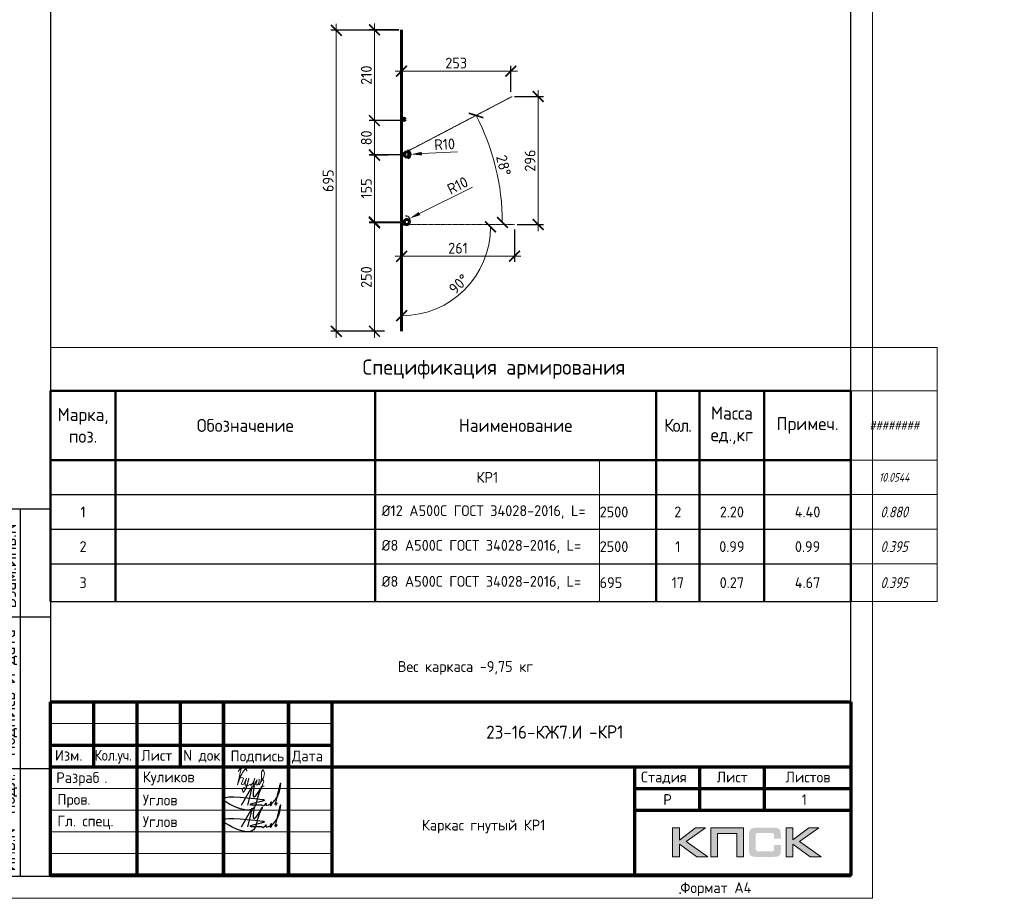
# Model space of a CAD drawing. Header units: millimetres. Extents: x 251864 to 617215, y -272865 to -46010.
# Tile 28 of 53: x 420925 to 443689, y -204574 to -184273. Entities that reach past the tile are written whole.
import ezdxf
from ezdxf.enums import TextEntityAlignment as Align

# ---------------------------------------------------------------- set-up
doc = ezdxf.new("R2010")
doc.units = ezdxf.units.MM
doc.linetypes.add('невидимая2', pattern=[4.7625, 3.175, -1.5875])
doc.layers.get('Defpoints').update_dxf_attribs({"color": 140})
for name, color, linetype, lineweight in [('RAZMER', 100, 'Continuous', 15), ('АС-Таблицы', 7, 'Continuous', 20), ('Выноски', 20, 'Continuous', 20), ('Пунктир (по ГОСТу)', 7, 'невидимая2', 15), ('Размеры', 54, 'Continuous', 20), ('Рамка', 7, 'Continuous', 70), ('СО_ОСНОВНАЯ_060', 142, 'Continuous', 60), ('Текст', 41, 'Continuous', 30), ('ТОНКИЕ', 7, 'Continuous', 9)]:
    doc.layers.add(name, color=color, linetype=linetype, lineweight=lineweight)
doc.layers.add('ТОЛСТЫЕ_ОСНОВНЫЕ', color=6, linetype='Continuous')
doc.styles.add('AC-Размерный', font='isocpeur.TTF', dxfattribs={"width": 0.8, "oblique": 15})
doc.styles.add('GOST-2.304_Type-B', font='GOST_Common.ttf')
doc.styles.add('style1', font='GOST_Common.ttf', dxfattribs={"height": 500})
doc.styles.add('ГОСТ', font='GOST_Common.ttf')
doc.dimstyles.new('ГОСТ', dxfattribs={"dimscale": 0, "dimtxt": 2.5, "dimasz": 2.5, "dimexe": 1.25, "dimexo": 0.625, "dimtad": 1, "dimdec": 0, "dimtxsty": 'ГОСТ', "dimblk": 'ARCHTICK', "dimcen": 2.5, "dimdle": 1.5, "dimclrd": 256, "dimclre": 256, "dimclrt": 256, "dimadec": 0, "dimazin": 0, "dimtfac": 1, "dimtdec": 0, "dimtmove": 1, "dimatfit": 3, "dimfxl": 2, "dimtfill": 1, "dimlwd": -1, "dimarcsym": 0})
doc.dimstyles.new('М10', dxfattribs={"dimscale": 0, "dimtxt": 2.5, "dimasz": 2.5, "dimexe": 1.25, "dimexo": 0.625, "dimtad": 1, "dimdec": 0, "dimlfac": 0.1, "dimtxsty": 'ГОСТ', "dimblk": 'ARCHTICK', "dimcen": 2.5, "dimdle": 1.5, "dimclrd": 256, "dimclre": 256, "dimclrt": 256, "dimadec": 0, "dimazin": 0, "dimtfac": 1, "dimtdec": 0, "dimtmove": 1, "dimatfit": 3, "dimfxl": 2, "dimtfill": 1, "dimlwd": -1, "dimarcsym": 0})

# ---------------------------------------------------------------- blocks, each defined once
blk = doc.blocks.new('_ArchTick')
at = {"color": 0, "linetype": 'ByBlock', "const_width": 0.15}
blk.add_lwpolyline([(-0.5, -0.5), (0.5, 0.5)], dxfattribs=at)
blk = doc.blocks.new('*D1243')
at = {"layer": 'Defpoints', "color": 0, "ltscale": 100, "transparency": 16777216}
for p in [(429753, -184517, 0), (428245, -191472), (429423, -191472)]:
    blk.add_point(p, dxfattribs=at)
at = {"layer": 'RAZMER', "ltscale": 100, "transparency": 16777216}
blk.add_line((428245, -184367), (428245, -191622), dxfattribs=at)
at = {"layer": 'RAZMER', "lineweight": -2, "ltscale": 100, "transparency": 16777216}
for p, q in [((429691, -184517), (428120, -184517)), ((429361, -191472), (428120, -191472))]:
    blk.add_line(p, q, dxfattribs=at)
at = {"layer": 'RAZMER', "ltscale": 100, "transparency": 16777216, "xscale": 250, "yscale": 250, "zscale": 250}
for p, rotation in [((428245, -184517), 90), ((428245, -191472), 270)]:
    blk.add_blockref('_ArchTick', p, dxfattribs=dict(at, rotation=rotation))
at = {"layer": 'RAZMER', "ltscale": 100, "transparency": 16777216, "insert": (428057, -187994), "char_height": 250, "attachment_point": 5, "rotation": 90, "style": 'ГОСТ', "bg_fill": 3, "box_fill_scale": 1.1, "bg_fill_color": 256, "bg_fill_true_color": 13158600, "bg_fill_transparency": 0}
blk.add_mtext('695', dxfattribs=at)
blk = doc.blocks.new('Роспись')
at = {"layer": 'Текст', "color": 7}
blk.add_lwpolyline([(4.18, 0.67), (6.68, 5.03), (5.62, 0.66)], dxfattribs=at)
for points in [[(7.11, 5.14), (7.17, 2.59), (9.02, 5.2), (8.57, 4.35), (6.55, -0.29), (0.19, 1.88), (9.09, 2.02)], [(11.23, 1.12), (12.72, 3.08), (13.28, 5.66), (11.96, 0.97)], [(9.09, 2.02), (9.4, 1.96), (6.15, 0.84), (8.42, 0.77), (8.9, 0.77)], [(8.9, 0.77), (8.97, 0.64), (9.94, 1.16)], [(9.94, 1.16), (9.82, 0.79), (10.85, 0.93)], [(10.85, 0.93), (11.13, 1.44), (11.23, 1.11), (10.92, 0.57), (10.85, 0.93)], [(11.23, 1.12), (11.03, 1.05), (10.98, 1.33), (11.05, 1.41)], [(11.96, 0.97), (12.16, 0.71), (12.34, 1.19), (12.03, 1.14), (11.96, 0.97)]]:
    blk.add_spline(points, degree=3, dxfattribs=at)
blk = doc.blocks.new('11')
at = {"layer": 'Выноски'}
for p, q in [((47885, 66608), (47944, 66700)), ((47944, 66700), (47962, 66737)), ((47962, 66737), (47989, 66781)), ((47989, 66781), (48016, 66806)), ((48016, 66806), (48038, 66823)), ((48038, 66823), (48060, 66786)), ((48060, 66786), (48058, 66769))]:
    blk.add_line(p, q, dxfattribs=at)
blk.add_lwpolyline([(47863, 66761), (47937, 66865), (47843, 66458), (47885, 66564), (47905, 66616), (47954, 66628), (47979, 66606), (47957, 66539), (47937, 66487), (47947, 66458), (47991, 66470), (48051, 66611), (48041, 66569), (48023, 66505), (48023, 66448), (48065, 66448), (48090, 66529), (48110, 66608), (48043, 66369), (47972, 66275), (47954, 66344), (47991, 66389), (48078, 66431), (48142, 66470), (48154, 66441), (48204, 66512), (48246, 66606), (48209, 66455), (48204, 66418), (48295, 66574), (48265, 66463), (48265, 66455), (48312, 66453), (48342, 66529), (48347, 66584), (48337, 66465), (48349, 66453), (48401, 66569), (48443, 66616), (48461, 66678), (48466, 66727), (48436, 66811), (48399, 66754), (48399, 66618), (48389, 66549), (48374, 66507), (48416, 66564), (48441, 66576), (48451, 66524), (48433, 66482), (48419, 66453), (48424, 66428), (48458, 66421)], dxfattribs=at)
blk = doc.blocks.new('штамп2')
h = blk.add_hatch(color=0)
h.paths.add_polyline_path([(328185, -69575), (328071, -69575), (327885, -69715), (327885, -69575), (327806, -69575), (327806, -69911), (327885, -69911), (327885, -69764), (328086, -69911), (328212, -69911), (327962, -69733)])
h.paths.add_polyline_path([(328326, -69638), (328549, -69638), (328549, -69911), (328627, -69911), (328627, -69575), (328543, -69575), (328248, -69575), (328248, -69655), (328248, -69911), (328326, -69911)])
h.paths.add_polyline_path([(329196, -69573), (329117, -69573), (329117, -69910), (329196, -69910), (329196, -69762), (329397, -69910), (329523, -69910), (329273, -69732), (329496, -69573), (329382, -69573), (329196, -69713)])
at = {"true_color": 0x5f007f}
blk.add_hatch(color=206, dxfattribs=at).paths.add_polyline_path([(329051, -69611), (329050, -69607), (329049, -69604), (329047, -69601), (329045, -69598), (329044, -69595), (329042, -69593), (329040, -69590), (329038, -69588), (329035, -69587), (329032, -69584), (329029, -69583), (329025, -69581), (329022, -69580), (329018, -69579), (329014, -69578), (329005, -69576), (328996, -69574), (328985, -69574), (328973, -69573), (328773, -69573), (328761, -69574), (328751, -69574), (328741, -69576), (328732, -69578), (328728, -69579), (328724, -69580), (328720, -69581), (328717, -69583), (328714, -69584), (328711, -69587), (328709, -69588), (328706, -69590), (328704, -69593), (328702, -69595), (328700, -69598), (328699, -69601), (328697, -69604), (328696, -69607), (328695, -69611), (328694, -69615), (328692, -69623), (328690, -69632), (328689, -69642), (328689, -69653), (328689, -69830), (328689, -69841), (328690, -69851), (328692, -69860), (328694, -69869), (328695, -69872), (328696, -69876), (328697, -69879), (328699, -69882), (328700, -69885), (328702, -69888), (328704, -69890), (328706, -69893), (328709, -69895), (328711, -69897), (328714, -69898), (328717, -69900), (328720, -69902), (328724, -69903), (328728, -69904), (328732, -69905), (328741, -69907), (328751, -69908), (328761, -69909), (328773, -69910), (328973, -69910), (328985, -69909), (328996, -69909), (329005, -69907), (329014, -69906), (329018, -69904), (329022, -69903), (329025, -69902), (329029, -69900), (329032, -69899), (329035, -69897), (329038, -69895), (329040, -69893), (329042, -69891), (329044, -69888), (329045, -69886), (329047, -69882), (329049, -69879), (329050, -69876), (329051, -69872), (329053, -69869), (329054, -69860), (329056, -69851), (329057, -69841), (329057, -69830), (329057, -69774), (328978, -69774), (328978, -69820), (328978, -69823), (328978, -69826), (328977, -69829), (328977, -69831), (328976, -69834), (328975, -69836), (328973, -69838), (328971, -69840), (328970, -69841), (328968, -69843), (328965, -69844), (328963, -69845), (328960, -69845), (328957, -69846), (328954, -69846), (328951, -69847), (328789, -69847), (328787, -69846), (328784, -69846), (328782, -69845), (328780, -69844), (328778, -69842), (328776, -69841), (328774, -69839), (328773, -69837), (328772, -69835), (328771, -69833), (328770, -69831), (328769, -69828), (328768, -69823), (328767, -69819), (328767, -69657), (328767, -69654), (328768, -69652), (328769, -69649), (328769, -69647), (328770, -69645), (328771, -69643), (328772, -69641), (328774, -69639), (328775, -69638), (328777, -69637), (328779, -69636), (328781, -69635), (328784, -69634), (328786, -69634), (328789, -69634), (328792, -69634), (328951, -69634), (328954, -69634), (328957, -69634), (328960, -69635), (328962, -69635), (328965, -69636), (328967, -69637), (328969, -69639), (328971, -69640), (328973, -69643), (328974, -69645), (328976, -69647), (328977, -69649), (328977, -69652), (328978, -69654), (328978, -69657), (328978, -69661), (328978, -69698), (329057, -69698), (329057, -69653), (329057, -69642), (329056, -69632), (329054, -69623), (329052, -69615)])
at = {"color": 0, "lineweight": 0}
for points in [[(327806, -69911), (327806, -69575), (327885, -69575), (327885, -69715), (328071, -69575), (328185, -69575), (327962, -69733), (328212, -69911), (328086, -69911), (327885, -69764), (327885, -69911), (327806, -69911)], [(328326, -69911), (328326, -69638), (328549, -69638), (328549, -69911), (328627, -69911), (328627, -69575), (328543, -69575), (328248, -69575), (328248, -69655), (328248, -69911), (328326, -69911)], [(329117, -69910), (329117, -69573), (329196, -69573), (329196, -69713), (329382, -69573), (329496, -69573), (329273, -69732), (329523, -69910), (329397, -69910), (329196, -69762), (329196, -69910), (329117, -69910)]]:
    blk.add_lwpolyline(points, close=True, dxfattribs=at)
at = {"layer": 'Рамка'}
for p, q in [((320616, -68120), (329866, -68120)), ((321616, -70120), (321616, -68120)), ((322616, -70120), (322616, -68120)), ((322616, -68120), (322616, -70120)), ((323366, -68120), (323366, -70120)), ((323366, -70120), (323366, -68120)), ((323866, -68120), (323866, -70120)), ((320616, -68620), (323866, -68620)), ((320616, -68870), (323866, -68870)), ((327366, -68870), (327366, -70120)), ((327366, -69120), (329866, -69120)), ((327366, -69120), (329866, -69120))]:
    blk.add_line(p, q, dxfattribs=at)
at = {"layer": 'Рамка', "color": 7}
for p, q in [((321116, -68870), (321116, -68120)), ((322116, -68870), (322116, -68120)), ((320616, -68870), (329866, -68870)), ((328116, -68870), (328116, -69370)), ((328866, -68870), (328866, -69370)), ((327366, -69370), (329866, -69370))]:
    blk.add_line(p, q, dxfattribs=at)
at = {"layer": 'Рамка', "color": 7, "lineweight": 15}
for p, q in [((320616, -68370), (323866, -68370)), ((320616, -69120), (323866, -69120)), ((320616, -69370), (323866, -69370)), ((320616, -69620), (323866, -69620)), ((320616, -69620), (323866, -69620)), ((320616, -69870), (323866, -69870))]:
    blk.add_line(p, q, dxfattribs=at)
at = {"layer": 'Рамка'}
blk.add_lwpolyline([(329866, -68120), (329866, -70120), (320616, -70120), (320616, -68120)], dxfattribs=at)
at = {"color": 18, "true_color": 0x000000, "xscale": 50, "yscale": 50, "zscale": 50}
for p in [(322612, -69347), (322612, -69597)]:
    blk.add_blockref('Роспись', p, dxfattribs=at)
at = {"layer": 'Выноски', "xscale": 0.5, "yscale": 0.5, "zscale": 0.5}
blk.add_blockref('11', (298854, -102305), dxfattribs=at)
at = {"color": 7, "style": 'ГОСТ'}
for s, p in [('Разраб', (320681, -69056)), ('.', (321237, -69056))]:
    blk.add_text(s, height=125, dxfattribs=at).set_placement(p)
at = {"layer": 'Размеры', "color": 7, "char_height": 125, "attachment_point": 4, "style": 'ГОСТ'}
for s, insert in [('{\\C256;Куликов}', (321681, -69003)), ('Пров.', (320693, -69262)), ('Углов', (321681, -69253)), ('Гл. спец.', (320693, -69512)), ('Углов', (321681, -69503))]:
    blk.add_mtext_dynamic_manual_height_columns(s, width=1000, gutter_width=625, heights=[0], dxfattribs=dict(at, insert=insert))
at = {"layer": 'Текст', "color": 7, "style": 'ГОСТ'}
blk.add_text('23-16-КЖ7.И', height=150, dxfattribs=at).set_placement((326207, -68469), align=Align.MIDDLE_CENTER)
at = {"layer": 'Текст', "color": 7}
for s, style, p in [('Изм.', 'GOST-2.304_Type-B', (320666, -68799)), ('Лист', 'GOST-2.304_Type-B', (321663, -68800)), ('N док.', 'GOST-2.304_Type-B', (322148, -68799)), ('Подпись', 'GOST-2.304_Type-B', (322696, -68806)), ('Дата', 'GOST-2.304_Type-B', (323406, -68806)), ('Стадия', 'GOST-2.304_Type-B', (327441, -69050)), ('Лист', 'GOST-2.304_Type-B', (328316, -69050)), ('Листов', 'GOST-2.304_Type-B', (329112, -69050)), ('Р', 'ГОСТ', (327698, -69310)), ('1', 'ГОСТ', (329299, -69311))]:
    blk.add_text(s, height=125, dxfattribs=dict(at, style=style)).set_placement(p)
at = {"layer": 'Текст', "color": 7, "style": 'GOST-2.304_Type-B', "width": 0.9}
blk.add_text('Кол.уч.', height=125, dxfattribs=at).set_placement((321125, -68798))
blk = doc.blocks.new('*T1227')
at = {"layer": 'Defpoints', "color": 8, "linetype": 'ByBlock', "lineweight": 0, "transparency": 16777216}
for p, q in [((0, 0), (20500, 0)), ((0, 0), (0, -1000)), ((20500, 0), (20500, -5867)), ((18500, -1000), (20500, -1000)), ((12693, -2600), (12693, -5867)), ((18500, -2600), (20500, -2600)), ((18500, -3400), (20500, -3400)), ((18500, -4200), (20500, -4200)), ((18500, -5000), (20500, -5000)), ((18500, -5867), (20500, -5867))]:
    blk.add_line(p, q, dxfattribs=at)
at = {"layer": 'АС-Таблицы', "color": 0, "linetype": 'ByBlock', "lineweight": 50, "transparency": 16777216}
for p, q in [((0, -1000), (18500, -1000)), ((0, -1000), (0, -5867)), ((1500, -1000), (1500, -5867)), ((7500, -1000), (7500, -5867)), ((14000, -1000), (14000, -5867)), ((15000, -1000), (15000, -5867)), ((16500, -1000), (16500, -5867)), ((18500, -1000), (18500, -5867)), ((0, -2600), (18500, -2600))]:
    blk.add_line(p, q, dxfattribs=at)
at = {"layer": 'АС-Таблицы', "color": 0, "linetype": 'ByBlock', "lineweight": -2, "transparency": 16777216}
for p, q in [((0, -3400), (18500, -3400)), ((0, -4200), (18500, -4200)), ((0, -5000), (18500, -5000)), ((0, -5867), (18500, -5867))]:
    blk.add_line(p, q, dxfattribs=at)
at = {"layer": 'АС-Таблицы', "color": 0, "transparency": 16777216, "attachment_point": 5}
for s, insert, char_height, width, style in [('Спецификация {\\C256;армирования }', (10250, -500), 350, 20300, 'ГОСТ'), ('Марка, поз.', (750, -1800), 300, 1300, 'ГОСТ'), ('Масса ед.,кг', (15750, -1800), 300, 1300, 'ГОСТ'), ('Обозначение', (4500, -1800), 300, 5800, 'ГОСТ'), ('Наименование', (10750, -1800), 300, 6300, 'ГОСТ'), ('{\\T0.9;Кол.}', (14500, -1800), 300, 800, 'ГОСТ'), ('Примеч.', (17500, -1800), 300, 1800, 'ГОСТ'), ('########', (19500, -1800), 200, 1800, 'AC-Размерный'), ('КР1', (10096, -3000), 250, 5193, 'ГОСТ'), ('10.0544', (19500, -3000), 200, 1800, 'AC-Размерный'), ('2', (14500, -3800), 250, 800, 'ГОСТ'), ('{\\C5;1}', (750, -3800), 250, 1300, 'ГОСТ'), ('{\\C5;2.20}', (15750, -3800), 250, 1300, 'ГОСТ'), ('{\\C5;2}', (750, -4600), 250, 1300, 'ГОСТ'), ('1', (14500, -4600), 250, 800, 'ГОСТ'), ('{\\C5;0.99}', (15750, -4600), 250, 1300, 'ГОСТ'), ('3', (750, -5433), 250, 1300, 'ГОСТ'), ('17', (14500, -5433), 250, 800, 'ГОСТ'), ('{\\C5;0.27}', (15750, -5433), 250, 1300, 'ГОСТ')]:
    blk.add_mtext(s, dxfattribs=dict(at, insert=insert, char_height=char_height, width=width, style=style))
at = {"layer": 'АС-Таблицы', "color": 32, "transparency": 16777216, "char_height": 250}
for s, insert, width, attachment_point, style in [('2500', (12693, -3800), 1307, 4, 'ГОСТ'), ('0.880', (19500, -3800), 1800, 5, 'AC-Размерный'), ('2500', (12693, -4600), 1307, 4, 'ГОСТ'), ('0.395', (19500, -4600), 1800, 5, 'AC-Размерный'), ('695', (12693, -5433), 1307, 4, 'ГОСТ'), ('0.395', (19500, -5433), 1800, 5, 'AC-Размерный')]:
    blk.add_mtext(s, dxfattribs=dict(at, insert=insert, width=width, attachment_point=attachment_point, style=style))
at = {"layer": 'АС-Таблицы', "color": 112, "transparency": 16777216, "char_height": 250, "width": 5193, "attachment_point": 4, "style": 'ГОСТ'}
for s, insert in [(' {\\C2;%%C12 A500С \\C0;ГОСТ 34028-2016, \\C2;L=}', (7500, -3800)), (' {\\C2;%%C8 A500С \\C0;ГОСТ 34028-2016, \\C2;L=}', (7500, -4600)), (' {\\C2;%%C8 A500С \\C0;ГОСТ 34028-2016, \\C2;L=}', (7500, -5433))]:
    blk.add_mtext(s, dxfattribs=dict(at, insert=insert))
at = {"layer": 'АС-Таблицы', "color": 26, "transparency": 16777216, "char_height": 250, "width": 1800, "attachment_point": 5, "style": 'ГОСТ'}
for s, insert in [('{\\C5;4.40}', (17500, -3800)), ('{\\C5;0.99}', (17500, -4600)), ('{\\C5;4.67}', (17500, -5433))]:
    blk.add_mtext(s, dxfattribs=dict(at, insert=insert))
blk = doc.blocks.new('*U281')
blk.add_point((165.57, 1.2))
at = {"layer": 'ТОЛСТЫЕ_ОСНОВНЫЕ'}
for p, q in [((8, 5), (8, 90)), ((8, 90), (20, 90)), ((13, 5), (13, 90)), ((8, 65), (20, 65)), ((8, 30), (20, 30)), ((20, 5), (8, 5))]:
    blk.add_line(p, q, dxfattribs=at)
at = {"layer": 'ТОЛСТЫЕ_ОСНОВНЫЕ', "color": 6}
blk.add_lwpolyline([(20, 5), (205, 5), (205, 292), (20, 292)], close=True, dxfattribs=at)
at = {"layer": 'ТОНКИЕ'}
blk.add_lwpolyline([(0, 0), (210, 0), (210, 297), (0, 297)], close=True, dxfattribs=at)
at = {"layer": 'Текст', "style": 'style1'}
for s, p in [('Взам.инв.№', (10.5, 77.5)), ('Подпись и дата', (10.5, 47.5)), ('Инв.№ подл.', (10.5, 17.5))]:
    blk.add_text(s, height=3, rotation=90, dxfattribs=at).set_placement(p, align=Align.MIDDLE)
blk.add_text('Формат А4', height=2.5, dxfattribs=at).set_placement((165.57, 1.2))
blk = doc.blocks.new('*D1245')
at = {"layer": 'Defpoints', "color": 0, "ltscale": 100, "transparency": 16777216}
for p in [(429753, -184507), (429126, -186604), (429790, -186604)]:
    blk.add_point(p, dxfattribs=at)
at = {"layer": 'RAZMER', "ltscale": 100, "transparency": 16777216}
blk.add_line((429126, -184357), (429126, -186754), dxfattribs=at)
at = {"layer": 'RAZMER', "lineweight": -2, "ltscale": 100, "transparency": 16777216}
for p, q in [((429691, -184507), (429001, -184507)), ((429727, -186604), (429001, -186604))]:
    blk.add_line(p, q, dxfattribs=at)
at = {"layer": 'RAZMER', "ltscale": 100, "transparency": 16777216, "xscale": 250, "yscale": 250, "zscale": 250}
for p, rotation in [((429126, -184507), 90), ((429126, -186604), 270)]:
    blk.add_blockref('_ArchTick', p, dxfattribs=dict(at, rotation=rotation))
at = {"layer": 'RAZMER', "ltscale": 100, "transparency": 16777216, "insert": (428939, -185555), "char_height": 250, "attachment_point": 5, "rotation": 90, "style": 'ГОСТ', "bg_fill": 3, "box_fill_scale": 1.1, "bg_fill_color": 256, "bg_fill_true_color": 13158600, "bg_fill_transparency": 0}
blk.add_mtext('210', dxfattribs=at)
blk = doc.blocks.new('*D1246')
at = {"layer": 'Defpoints', "color": 0, "ltscale": 100, "transparency": 16777216}
for p in [(429790, -186604), (429126, -187402), (429506, -187402)]:
    blk.add_point(p, dxfattribs=at)
at = {"layer": 'RAZMER', "lineweight": -2, "ltscale": 100, "transparency": 16777216}
for p, q in [((429727, -186604), (429001, -186604)), ((429444, -187402), (429001, -187402))]:
    blk.add_line(p, q, dxfattribs=at)
at = {"layer": 'RAZMER', "ltscale": 100, "transparency": 16777216}
blk.add_line((429126, -186454), (429126, -187552), dxfattribs=at)
at = {"layer": 'RAZMER', "ltscale": 100, "transparency": 16777216, "xscale": 250, "yscale": 250, "zscale": 250}
for p, rotation in [((429126, -186604), 90), ((429126, -187402), 270)]:
    blk.add_blockref('_ArchTick', p, dxfattribs=dict(at, rotation=rotation))
at = {"layer": 'RAZMER', "ltscale": 100, "transparency": 16777216, "insert": (428939, -187003), "char_height": 250, "attachment_point": 5, "rotation": 90, "style": 'ГОСТ', "bg_fill": 3, "box_fill_scale": 1.1, "bg_fill_color": 256, "bg_fill_true_color": 13158600, "bg_fill_transparency": 0}
blk.add_mtext('80', dxfattribs=at)
blk = doc.blocks.new('*D1247')
at = {"layer": 'Defpoints', "color": 0, "ltscale": 100, "transparency": 16777216}
for p in [(429873, -187397), (429126, -188948), (429875, -188948)]:
    blk.add_point(p, dxfattribs=at)
at = {"layer": 'RAZMER', "ltscale": 100, "transparency": 16777216}
blk.add_line((429126, -187247), (429126, -189098), dxfattribs=at)
at = {"layer": 'RAZMER', "lineweight": -2, "ltscale": 100, "transparency": 16777216}
for p, q in [((429811, -187397), (429001, -187397)), ((429812, -188948), (429001, -188948))]:
    blk.add_line(p, q, dxfattribs=at)
at = {"layer": 'RAZMER', "ltscale": 100, "transparency": 16777216, "xscale": 250, "yscale": 250, "zscale": 250}
for p, rotation in [((429126, -187397), 90), ((429126, -188948), 270)]:
    blk.add_blockref('_ArchTick', p, dxfattribs=dict(at, rotation=rotation))
at = {"layer": 'RAZMER', "ltscale": 100, "transparency": 16777216, "insert": (428939, -188172), "char_height": 250, "attachment_point": 5, "rotation": 90, "style": 'ГОСТ', "bg_fill": 3, "box_fill_scale": 1.1, "bg_fill_color": 256, "bg_fill_true_color": 13158600, "bg_fill_transparency": 0}
blk.add_mtext('155', dxfattribs=at)
blk = doc.blocks.new('*D1248')
at = {"layer": 'Defpoints', "color": 0, "ltscale": 100, "transparency": 16777216}
for p in [(429875, -188968), (429126, -191472), (429423, -191472, 0)]:
    blk.add_point(p, dxfattribs=at)
at = {"layer": 'RAZMER', "ltscale": 100, "transparency": 16777216}
blk.add_line((429126, -188818), (429126, -191622), dxfattribs=at)
at = {"layer": 'RAZMER', "lineweight": -2, "ltscale": 100, "transparency": 16777216}
for p, q in [((429812, -188968), (429001, -188968)), ((429361, -191472), (429001, -191472))]:
    blk.add_line(p, q, dxfattribs=at)
at = {"layer": 'RAZMER', "ltscale": 100, "transparency": 16777216, "xscale": 250, "yscale": 250, "zscale": 250}
for p, rotation in [((429126, -188968), 90), ((429126, -191472), 270)]:
    blk.add_blockref('_ArchTick', p, dxfattribs=dict(at, rotation=rotation))
at = {"layer": 'RAZMER', "ltscale": 100, "transparency": 16777216, "insert": (428939, -190220), "char_height": 250, "attachment_point": 5, "rotation": 90, "style": 'ГОСТ', "bg_fill": 3, "box_fill_scale": 1.1, "bg_fill_color": 256, "bg_fill_true_color": 13158600, "bg_fill_transparency": 0}
blk.add_mtext('250', dxfattribs=at)
blk = doc.blocks.new('*D1262')
at = {"layer": 'Defpoints', "color": 0, "transparency": 16777216}
for p in [(432305, -186050), (429923, -187298), (432015, -188104), (429855, -188958), (432364, -188958)]:
    blk.add_point(p, dxfattribs=at)
at = {"layer": 'Размеры', "transparency": 16777216}
blk.add_arc((426752, -188958), 5331, 360, 27.6396, dxfattribs=at)
at = {"layer": 'Размеры', "transparency": 16777216, "xscale": 250, "yscale": 250, "zscale": 250}
for p, rotation in [((431475, -186485), 117.6396408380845), ((432084, -188958), 269.9999999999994)]:
    blk.add_blockref('_ArchTick', p, dxfattribs=dict(at, rotation=rotation))
at = {"layer": 'Размеры', "transparency": 16777216, "insert": (432112, -187640), "char_height": 250, "attachment_point": 5, "rotation": 283.8198, "style": 'ГОСТ', "bg_fill": 3, "box_fill_scale": 1.1, "bg_fill_color": 256, "bg_fill_true_color": 13158600, "bg_fill_transparency": 0}
blk.add_mtext('28°', dxfattribs=at)
blk = doc.blocks.new('*D1263')
at = {"layer": 'Defpoints', "color": 0, "ltscale": 100, "transparency": 16777216}
for p in [(432305, -186050), (432912, -186050), (432364, -189008)]:
    blk.add_point(p, dxfattribs=at)
at = {"layer": 'RAZMER', "ltscale": 100, "transparency": 16777216}
blk.add_line((432912, -189158), (432912, -185900), dxfattribs=at)
at = {"layer": 'RAZMER', "lineweight": -2, "ltscale": 100, "transparency": 16777216}
for p, q in [((432367, -186050), (433037, -186050)), ((432426, -189008), (433037, -189008))]:
    blk.add_line(p, q, dxfattribs=at)
at = {"layer": 'RAZMER', "ltscale": 100, "transparency": 16777216, "xscale": 250, "yscale": 250, "zscale": 250}
for p, rotation in [((432912, -186050), 90), ((432912, -189008), 270)]:
    blk.add_blockref('_ArchTick', p, dxfattribs=dict(at, rotation=rotation))
at = {"layer": 'RAZMER', "ltscale": 100, "transparency": 16777216, "insert": (432725, -187529), "char_height": 250, "attachment_point": 5, "rotation": 90, "style": 'ГОСТ', "bg_fill": 3, "box_fill_scale": 1.1, "bg_fill_color": 256, "bg_fill_true_color": 13158600, "bg_fill_transparency": 0}
blk.add_mtext('296', dxfattribs=at)
blk = doc.blocks.new('*D1264')
at = {"layer": 'Defpoints', "color": 0, "transparency": 16777216}
for p in [(429755, -189064), (429855, -189058), (432364, -189058), (430783, -190839), (429755, -191583)]:
    blk.add_point(p, dxfattribs=at)
at = {"layer": 'Размеры', "transparency": 16777216}
blk.add_arc((429755, -189058), 2056, 270, 360, dxfattribs=at)
at = {"layer": 'Размеры', "transparency": 16777216, "xscale": 250, "yscale": 250, "zscale": 250}
for p, rotation in [((431811, -189058), 89.99999999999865), ((429755, -191114), 179.9999999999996)]:
    blk.add_blockref('_ArchTick', p, dxfattribs=dict(at, rotation=rotation))
at = {"layer": 'Размеры', "transparency": 16777216, "insert": (431076, -190380), "char_height": 250, "attachment_point": 5, "rotation": 45, "style": 'ГОСТ', "bg_fill": 3, "box_fill_scale": 1.1, "bg_fill_color": 256, "bg_fill_true_color": 13158600, "bg_fill_transparency": 0}
blk.add_mtext('90°', dxfattribs=at)
blk = doc.blocks.new('*D1265')
at = {"layer": 'Defpoints', "color": 0, "ltscale": 100, "transparency": 16777216}
for p in [(429855, -188908), (429944, -188863)]:
    blk.add_point(p, dxfattribs=at)
at = {"layer": 'RAZMER', "ltscale": 100, "transparency": 16777216}
for p, q in [((431390, -188143), (430168, -188752)), ((429855, -188908), (429944, -188863))]:
    blk.add_line(p, q, dxfattribs=at)
at = {"layer": 'RAZMER', "lineweight": -2, "ltscale": 100, "transparency": 16777216}
blk.add_arc((429855, -188908), 100, 305.8099, 98.0979, dxfattribs=at)
at = {"layer": 'RAZMER', "ltscale": 100, "transparency": 16777216}
blk.add_solid([(430149, -188715), (430186, -188789), (429944, -188863)], dxfattribs=at)
at = {"layer": 'RAZMER', "ltscale": 100, "transparency": 16777216, "insert": (431049, -188104), "char_height": 250, "attachment_point": 5, "rotation": 26.4781, "style": 'ГОСТ', "bg_fill": 3, "box_fill_scale": 1.1, "bg_fill_color": 256, "bg_fill_true_color": 13158600, "bg_fill_transparency": 0}
blk.add_mtext('R10', dxfattribs=at)
blk = doc.blocks.new('*D1266')
at = {"layer": 'Defpoints', "color": 0, "ltscale": 100, "transparency": 16777216}
for p in [(429873, -187387), (429973, -187382)]:
    blk.add_point(p, dxfattribs=at)
at = {"layer": 'RAZMER', "ltscale": 100, "transparency": 16777216}
for p, q in [((431047, -187323), (430223, -187368)), ((429873, -187387), (429973, -187382))]:
    blk.add_line(p, q, dxfattribs=at)
at = {"layer": 'RAZMER', "lineweight": -2, "ltscale": 100, "transparency": 16777216}
blk.add_arc((429873, -187387), 100, 291.5273, 81.8298, dxfattribs=at)
at = {"layer": 'RAZMER', "ltscale": 100, "transparency": 16777216}
blk.add_solid([(430221, -187326), (430225, -187410), (429973, -187382)], dxfattribs=at)
at = {"layer": 'RAZMER', "ltscale": 100, "transparency": 16777216, "insert": (430749, -187151), "char_height": 250, "attachment_point": 5, "rotation": 3.147, "style": 'ГОСТ', "bg_fill": 3, "box_fill_scale": 1.1, "bg_fill_color": 256, "bg_fill_true_color": 13158600, "bg_fill_transparency": 0}
blk.add_mtext('R10', dxfattribs=at)
blk = doc.blocks.new('*D1267')
at = {"layer": 'Defpoints', "color": 0, "ltscale": 100, "transparency": 16777216}
for p in [(432364, -189058), (429755, -189214), (432364, -189739)]:
    blk.add_point(p, dxfattribs=at)
at = {"layer": 'RAZMER', "lineweight": -2, "ltscale": 100, "transparency": 16777216}
for p, q in [((432364, -189120), (432364, -189864)), ((429755, -189276), (429755, -189864))]:
    blk.add_line(p, q, dxfattribs=at)
at = {"layer": 'RAZMER', "ltscale": 100, "transparency": 16777216}
blk.add_line((429605, -189739), (432514, -189739), dxfattribs=at)
at = {"layer": 'RAZMER', "ltscale": 100, "transparency": 16777216, "xscale": 250, "yscale": 250, "zscale": 250, "rotation": 180}
blk.add_blockref('_ArchTick', (429755, -189739), dxfattribs=at)
at = {"layer": 'RAZMER', "ltscale": 100, "transparency": 16777216, "xscale": 250, "yscale": 250, "zscale": 250}
blk.add_blockref('_ArchTick', (432364, -189739), dxfattribs=at)
at = {"layer": 'RAZMER', "ltscale": 100, "transparency": 16777216, "insert": (431059, -189552), "char_height": 250, "attachment_point": 5, "style": 'ГОСТ', "bg_fill": 3, "box_fill_scale": 1.1, "bg_fill_color": 256, "bg_fill_true_color": 13158600, "bg_fill_transparency": 0}
blk.add_mtext('261', dxfattribs=at)
blk = doc.blocks.new('*D1268')
at = {"layer": 'Defpoints', "color": 0, "ltscale": 100, "transparency": 16777216}
for p in [(429753, -185463), (429753, -185919), (432281, -185999)]:
    blk.add_point(p, dxfattribs=at)
at = {"layer": 'RAZMER', "ltscale": 100, "transparency": 16777216}
blk.add_line((432431, -185463), (429603, -185463), dxfattribs=at)
at = {"layer": 'RAZMER', "lineweight": -2, "ltscale": 100, "transparency": 16777216}
for p, q in [((429753, -185856), (429753, -185338)), ((432281, -185936), (432281, -185338))]:
    blk.add_line(p, q, dxfattribs=at)
at = {"layer": 'RAZMER', "ltscale": 100, "transparency": 16777216, "xscale": 250, "yscale": 250, "zscale": 250, "rotation": 180}
blk.add_blockref('_ArchTick', (429753, -185463), dxfattribs=at)
at = {"layer": 'RAZMER', "ltscale": 100, "transparency": 16777216, "xscale": 250, "yscale": 250, "zscale": 250}
blk.add_blockref('_ArchTick', (432281, -185463), dxfattribs=at)
at = {"layer": 'RAZMER', "ltscale": 100, "transparency": 16777216, "insert": (431017, -185275), "char_height": 250, "attachment_point": 5, "style": 'ГОСТ', "bg_fill": 3, "box_fill_scale": 1.1, "bg_fill_color": 256, "bg_fill_true_color": 13158600, "bg_fill_transparency": 0}
blk.add_mtext('253', dxfattribs=at)

msp = doc.modelspace()

# ---------------------------------------------------------------- block references
msp.add_blockref('*T1227', (421640.2, -191847.6))
at = {"layer": 'Размеры', "xscale": 2, "yscale": 2, "zscale": 2}
msp.add_blockref('штамп2', (-219591.7, -63798), dxfattribs=at)

# ---------------------------------------------------------------- texts
at = {"color": 0, "linetype": 'Continuous', "insert": (434088.2, -200579.6), "char_height": 300, "width": 19720.995, "attachment_point": 1, "style": 'ГОСТ'}
msp.add_mtext('-КР1', dxfattribs=at)
at = {"layer": 'СО_ОСНОВНАЯ_060', "color": 7, "lineweight": 13, "ltscale": 100, "insert": (430979.6, -199093.6), "char_height": 250, "width": 17960.285, "attachment_point": 2, "style": 'ГОСТ'}
msp.add_mtext('\\pi500;Вес каркаса -9,75 кг', dxfattribs=at)
at = {"layer": 'Текст', "color": 7, "linetype": 'Continuous', "style": 'GOST-2.304_Type-B'}
msp.add_text('Каркас гнутый КР1', height=250, dxfattribs=at).set_placement((430223.3, -203008.1))

# ---------------------------------------------------------------- dimensions: what is measured, and where the dimension line sits
at = {"layer": 'RAZMER', "ltscale": 100}
dim = msp.add_linear_dim(base=(428244.7, -191471.5), p1=(429753.4, -184516.7, 0), p2=(429423, -191471.5), angle=90, dimstyle='М10', override={"dimscale": 100}, dxfattribs=at)
dim.commit()
dim.dimension.update_dxf_attribs({"geometry": '*D1243', "text_midpoint": (428057.2, -187994.1)})

# ---------------------------------------------------------------- next in the draw order: block references
at = {"xscale": 100, "yscale": 100, "zscale": 100}
msp.add_blockref('*U281', (419640.2, -204574.3), dxfattribs=at)

# ---------------------------------------------------------------- next in the draw order: dimensions: what is measured, and where the dimension line sits
at = {"layer": 'RAZMER', "ltscale": 100}
dim = msp.add_linear_dim(base=(429126.1, -186603.7, 0), p1=(429753.4, -184506.7, 0), p2=(429789.6, -186603.7, 0), angle=90, dimstyle='М10', override={"dimscale": 100}, dxfattribs=at)
dim.commit()
dim.dimension.update_dxf_attribs({"geometry": '*D1245', "text_midpoint": (428938.6, -185555.2, 0)})

# ---------------------------------------------------------------- next in the draw order: dimensions: what is measured, and where the dimension line sits
dim = msp.add_linear_dim(base=(429126.1, -187402.2, 0), p1=(429789.6, -186603.7, 0), p2=(429506.4, -187402.2, 0), angle=90, dimstyle='М10', override={"dimscale": 100}, dxfattribs=at)
dim.commit()
dim.dimension.update_dxf_attribs({"geometry": '*D1246', "text_midpoint": (428938.6, -187002.9, 0)})

# ---------------------------------------------------------------- next in the draw order: linework, layer by layer
at = {"layer": 'СО_ОСНОВНАЯ_060', "ltscale": 100}
msp.add_circle((429807.5, -186576.1, 0), 25.8, dxfattribs=at)

# ---------------------------------------------------------------- next in the draw order: dimensions: what is measured, and where the dimension line sits
at = {"layer": 'RAZMER', "ltscale": 100}
dim = msp.add_linear_dim(base=(429126.1, -188947.6, 0), p1=(429873.4, -187397.2, 0), p2=(429874.5, -188947.6, 0), angle=90, dimstyle='М10', override={"dimscale": 100}, dxfattribs=at)
dim.commit()
dim.dimension.update_dxf_attribs({"geometry": '*D1247', "text_midpoint": (428938.6, -188172.4, 0)})

# ---------------------------------------------------------------- next in the draw order: linework, layer by layer
at = {"layer": 'Пунктир (по ГОСТу)', "ltscale": 0.5}
msp.add_line((429807, -187358.4, 0), (432304.7, -186050.5, 0), dxfattribs=at)
at = {"layer": 'Размеры'}
msp.add_line((429753.4, -187511.6, 0), (429753.4, -185427.1, 0), dxfattribs=at)
at = {"layer": 'СО_ОСНОВНАЯ_060', "ltscale": 100}
msp.add_line((429753.4, -187386.6, 0), (429753.4, -184506.7, 0), dxfattribs=at)
msp.add_circle((429873.4, -187387.2, 0), 60, dxfattribs=at)
msp.add_arc((429853.4, -187447, 0), 100, 117.63964, 180, dxfattribs=at)

# ---------------------------------------------------------------- next in the draw order: dimensions: what is measured, and where the dimension line sits
at = {"layer": 'RAZMER', "ltscale": 100}
dim = msp.add_linear_dim(base=(429126.1, -191471.5, 0), p1=(429874.5, -188967.6, 0), p2=(429423, -191471.5), angle=90, dimstyle='М10', override={"dimscale": 100, "dimtix": 0, "dimtofl": 1, "dimtmove": 1, "dimatfit": 3}, dxfattribs=at)
dim.commit()
dim.dimension.update_dxf_attribs({"geometry": '*D1248', "text_midpoint": (428938.6, -190219.6, 0)})

# ---------------------------------------------------------------- next in the draw order: linework, layer by layer
at = {"layer": 'Пунктир (по ГОСТу)', "ltscale": 0.5}
msp.add_line((432363.7, -189008, 0), (429854.5, -189008, 0), dxfattribs=at)
at = {"layer": 'СО_ОСНОВНАЯ_060', "ltscale": 100}
for p, q in [((429754.5, -188908, 0), (429753.4, -187386.6, 0)), ((429754.5, -188908, 0), (429753.4, -187447, 0)), ((429754.5, -191471.5, 0), (429754.5, -188908, 0))]:
    msp.add_line(p, q, dxfattribs=at)
msp.add_circle((429874.5, -188947.6, 0), 60, dxfattribs=at)
msp.add_arc((429854.5, -188908, 0), 100, 180, 270, dxfattribs=at)

# ---------------------------------------------------------------- next in the draw order: dimensions: what is measured, and where the dimension line sits
at = {"layer": 'Размеры'}
dim = msp.add_angular_dim_2l(base=(432015.1, -188104.4), line1=((429923, -187297.7, 0), (432304.7, -186050.5, 0)), line2=((432363.7, -188958, 0), (429854.5, -188958, 0)), dimstyle='ГОСТ', dxfattribs=at)
dim.commit()
dim.dimension.update_dxf_attribs({"geometry": '*D1262', "text_midpoint": (432111.6, -187639.7, 0)})

# ---------------------------------------------------------------- next in the draw order: dimensions: what is measured, and where the dimension line sits
at = {"layer": 'RAZMER', "ltscale": 100}
dim = msp.add_linear_dim(base=(432912.4, -186050.5, 0), p1=(432363.7, -189008, 0), p2=(432304.7, -186050.5, 0), angle=90, dimstyle='М10', override={"dimscale": 100, "dimtix": 0, "dimtofl": 1, "dimtmove": 1, "dimatfit": 3}, dxfattribs=at)
dim.commit()
dim.dimension.update_dxf_attribs({"geometry": '*D1263', "text_midpoint": (432724.9, -187529.2, 0)})
dim = msp.add_radius_dim(center=(429873.4, -187387.2, 0), mpoint=(429973.2, -187381.7, 0), dimstyle='М10', override={"dimsah": 1}, dxfattribs=at)
dim.commit()
dim.dimension.update_dxf_attribs({"geometry": '*D1266', "text_midpoint": (430749.3, -187151.2, 0)})

# ---------------------------------------------------------------- next in the draw order: dimensions: what is measured, and where the dimension line sits
dim = msp.add_linear_dim(base=(429753.4, -185462.6, 0), p1=(432281.5, -185998.8, 0), p2=(429753.4, -185919, 0), dimstyle='М10', override={"dimscale": 100, "dimtix": 0, "dimtofl": 1, "dimtmove": 1, "dimatfit": 3}, dxfattribs=at)
dim.commit()
dim.dimension.update_dxf_attribs({"geometry": '*D1268', "text_midpoint": (431017.4, -185275.1, 0)})
at = {"layer": 'Размеры'}
dim = msp.add_angular_dim_2l(base=(430782.8, -190838.9), line1=((432363.7, -189058, 0), (429854.5, -189058, 0)), line2=((429754.5, -191583.4, 0), (429754.5, -189064.2, 0)), dimstyle='ГОСТ', dxfattribs=at)
dim.commit()
dim.dimension.update_dxf_attribs({"geometry": '*D1264', "text_midpoint": (431076.1, -190379.6, 0)})

# ---------------------------------------------------------------- next in the draw order: dimensions: what is measured, and where the dimension line sits
at = {"layer": 'RAZMER', "ltscale": 100}
dim = msp.add_radius_dim(center=(429854.5, -188908, 0), mpoint=(429944, -188863.4, 0), dimstyle='М10', override={"dimsah": 1}, dxfattribs=at)
dim.commit()
dim.dimension.update_dxf_attribs({"geometry": '*D1265', "text_midpoint": (431132.4, -188271.5, 0), "dimtype": 164})

# ---------------------------------------------------------------- next in the draw order: dimensions: what is measured, and where the dimension line sits
dim = msp.add_linear_dim(base=(432363.7, -189739.1, 0), p1=(429754.5, -189214, 0), p2=(432363.7, -189058, 0), dimstyle='М10', override={"dimscale": 100, "dimtix": 0, "dimtofl": 1, "dimtmove": 1, "dimatfit": 3}, dxfattribs=at)
dim.commit()
dim.dimension.update_dxf_attribs({"geometry": '*D1267', "text_midpoint": (431059.1, -189551.6, 0)})

doc.saveas('drawing.dxf')
